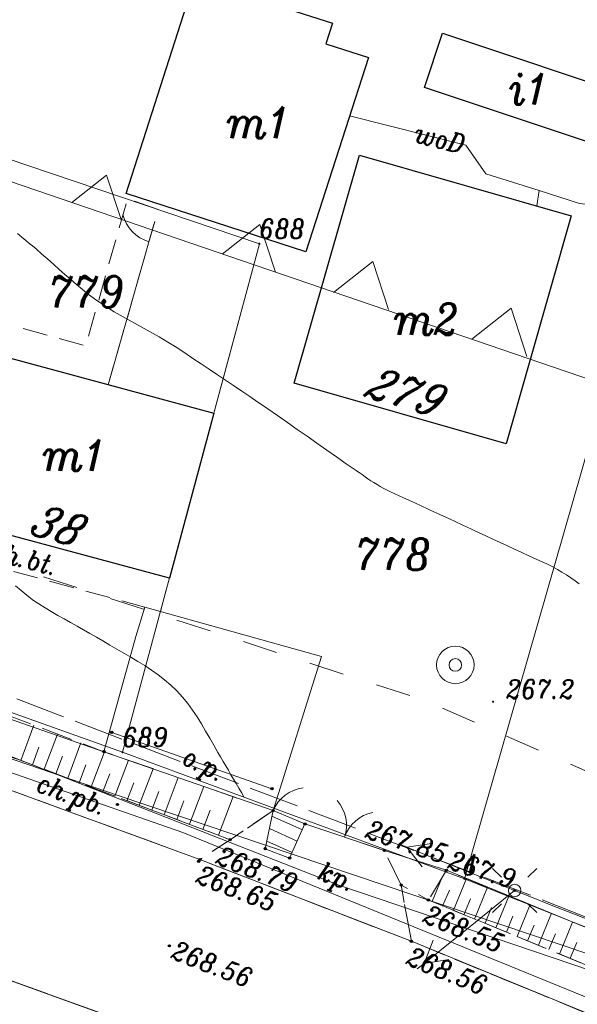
# Model space of a CAD drawing. Header units: metres. Extents: x 7435600 to 7436400, y 5537603 to 5538250.
# Tile 36 of 43: x 7436083 to 7436105, y 5537904 to 5537943. Entities that reach past the tile are written whole.
import ezdxf
from ezdxf.enums import TextEntityAlignment as Align

# ---------------------------------------------------------------- set-up
doc = ezdxf.new("R2010")
doc.units = ezdxf.units.M
doc.header["$MEASUREMENT"] = 0
for name, pattern in [('1.4_1.4', [2.8, 1.4, -1.4]), ('1.5_0.5', [2, 1.5, -0.5]), ('219-500', [0]), ('3117-500', [0]), ('ktok02-500', [0]), ('ktok04-500', [0]), ('mz1.0_0.5', [1.5, 1, -0.5]), ('mz1.25_0.5', [1.75, 1.25, -0.5]), ('mz2.0_0.5', [2.5, 2, -0.5])]:
    doc.linetypes.add(name, pattern=pattern)
doc.layers.get('0').update_dxf_attribs({"color": 2, "linetype": 'CONTINUOUS', "lineweight": 5})
doc.layers.add('!ramka', color=2, linetype='CONTINUOUS', lineweight=0)
for name, color, linetype in [('000 Inne (niezydentyfikowane)', 7, 'CONTINUOUS'), ('140-Punkty robocze', 7, 'CONTINUOUS'), ('203-Punkt załamania granicy działki nie stabilizowany', 7, 'CONTINUOUS'), ('203-Punkt załamania granicy działki nie stabilizowany-Atr103', 7, 'CONTINUOUS'), ('203-Punkt załamania granicy działki nie stabilizowany-Atr104', 7, 'CONTINUOUS'), ('211-Nr działki', 7, 'CONTINUOUS'), ('219-Linia granicy', 7, 'CONTINUOUS'), ('238-Punkt adresowy budynku', 7, 'CONTINUOUS'), ('312-Budynek (powierzchnia)', 7, 'CONTINUOUS'), ('312-Numer ewidencyjny budynku-Atr124', 7, 'CONTINUOUS'), ('403-Punkt określonej wysokości', 7, 'CONTINUOUS'), ('811-Warstwica ciągła linia', 7, 'CONTINUOUS'), ('brama (linia)', 7, 'CONTINUOUS'), ('brama (linia) - symbol', 7, 'CONTINUOUS'), ('chodnik (powierzchnia)', 7, 'CONTINUOUS'), ('chodnik (powierzchnia)-Atr17', 7, 'CONTINUOUS'), ('furtka (linia)', 7, 'CONTINUOUS'), ('furtka (linia) - symbol', 7, 'CONTINUOUS'), ('inny obiekt przyrodniczy (linia)', 7, 'CONTINUOUS'), ('inny obiekt przyrodniczy (linia)-Atr17', 7, 'CONTINUOUS'), ('jezdnia (powierzchnia)', 7, 'CONTINUOUS'), ('krawężnik (linia)', 7, 'CONTINUOUS'), ('latarnia na słupie lub maszcie (punkt)', 7, 'CONTINUOUS'), ('Miejsce błędu lub ostrzeżenia po kontroli', 7, 'CONTINUOUS'), ('Nieprzekraczalna linia zabudowy', 7, 'CONTINUOUS'), ('ogrodzenie trwałe (linia)', 7, 'CONTINUOUS'), ('plac (powierzchnia)', 7, 'CONTINUOUS'), ('plac (powierzchnia)-Atr17', 7, 'CONTINUOUS'), ('przewód elektroenergetyczny niskiego napięcia (linia) - symbol', 7, 'CONTINUOUS'), ('przewód gazowy (linia)', 7, 'CONTINUOUS'), ('przewód telekomunikacyjny (linia)', 7, 'CONTINUOUS'), ('przewód telekomunikacyjny - projektowany lub w budowie (linia) - ob. projektowany', 7, 'CONTINUOUS'), ('przewód wodociągowy (linia)', 7, 'CONTINUOUS'), ('przewód wodociągowy (linia)-Atr1', 7, 'CONTINUOUS'), ('punkt wysokościowy naturalny', 7, 'CONTINUOUS'), ('punkt wysokościowy naturalny-Atr2', 7, 'CONTINUOUS'), ('punkt wysokościowy sztuczny', 7, 'CONTINUOUS'), ('punkt wysokościowy sztuczny-Atr2', 7, 'CONTINUOUS'), ('schody w ciągu komunikacyjnym', 7, 'CONTINUOUS'), ('skarpa nieumocniona (powierzchnia)', 7, 'CONTINUOUS'), ('studnia (punkt)', 7, 'CONTINUOUS'), ('słup (punkt)', 7, 'CONTINUOUS')]:
    doc.layers.add(name, color=color, linetype=linetype)
doc.styles.get("Standard").update_dxf_attribs({"font": 'italic_1250.shx', "width": 0.75})
doc.linetypes.add('902-500', pattern='A,3.75,0,[1,ksztalty.shx,S=0.5,R=0,X=0,Y=0],3.75', length=7.5)

# ---------------------------------------------------------------- blocks, each defined once
blk = doc.blocks.new('203')
at = {"linetype": 'Continuous', "lineweight": 0}
h = blk.add_hatch(color=0, dxfattribs=at)
edge = h.paths.add_edge_path()
edge.add_arc((0, 0), 0.045, 0, 360)
blk = doc.blocks.new('US13')
at = {"color": 0, "linetype": 'Continuous', "lineweight": 13}
for radius in [0.75, 0.25]:
    blk.add_circle((0, 0), radius, dxfattribs=at)
blk = doc.blocks.new('PE04')
at = {"color": 0, "linetype": 'Continuous', "lineweight": 13}
for p, q in [((4.65, 0), (3.784, 0.5)), ((0.65, 0), (0, 0)), ((0.65, 0), (1.65, 0)), ((1.65, 0), (2.65, 0)), ((2.65, 0), (3.65, 0)), ((3.65, 0), (4.65, 0)), ((4.65, 0), (3.784, -0.5)), ((4.65, 0), (5, 0))]:
    blk.add_line(p, q, dxfattribs=at)
blk = doc.blocks.new('PW01')
at = {"linetype": 'Continuous', "lineweight": 13}
h = blk.add_hatch(color=0, dxfattribs=at)
edge = h.paths.add_edge_path()
edge.add_arc((0, 0), 0.045, 0, 360)
blk = doc.blocks.new('OK04')
at = {"color": 0, "linetype": 'Continuous', "lineweight": 0}
blk.add_arc((1.5, 0.001), 1.5, 120, 180, dxfattribs=at)
blk = doc.blocks.new('OK02')
at = {"color": 0, "linetype": 'Continuous', "lineweight": 0}
for centre, start, end in [((-1.5, 0), 0, 60), ((1.5, 0), 120, 180)]:
    blk.add_arc(centre, 1.5, start, end, dxfattribs=at)
blk = doc.blocks.new('SM04')
at = {"color": 0, "linetype": 'Continuous', "lineweight": 13}
blk.add_circle((0, 0), 0.25, dxfattribs=at)
blk = doc.blocks.new('SM011')
at = {"color": 0, "linetype": 'Continuous', "lineweight": 13}
for p, q in [((-0.53, 0.531), (-0.883, 0.884)), ((0.531, 0.531), (0.884, 0.884)), ((-0.53, -0.53), (-0.883, -0.883)), ((0.531, -0.53), (0.884, -0.883))]:
    blk.add_line(p, q, dxfattribs=at)
blk = doc.blocks.new('PW02')
at = {"linetype": 'Continuous', "lineweight": 13}
h = blk.add_hatch(color=0, dxfattribs=at)
edge = h.paths.add_edge_path()
edge.add_arc((0, 0), 0.045, 0, 360)
blk = doc.blocks.new('PIKIETA')
at = {"color": 0}
blk.add_circle((0, 0), 0.045, dxfattribs=at)
blk = doc.blocks.new('801')
at = {"linetype": 'Continuous', "lineweight": 13}
h = blk.add_hatch(color=0, dxfattribs=at)
edge = h.paths.add_edge_path()
edge.add_arc((0, 0), 0.045, 0, 360)

msp = doc.modelspace()

# ---------------------------------------------------------------- linework, layer by layer
at = {"layer": '!ramka', "color": 251, "linetype": 'Continuous', "lineweight": 13}
msp.add_3dface([(7435692.445, 5538052.761), (7436192.445, 5538052.761), (7436192.445, 5537747.761), (7435692.445, 5537747.761)], dxfattribs=at)
at = {"layer": '000 Inne (niezydentyfikowane)', "color": 251, "linetype": 'Continuous', "lineweight": 13, "flags": 128}
for points in [[(7436083.1, 5537913.37), (7436083.63, 5537914.78)], [(7436084.04, 5537913.02), (7436084.57, 5537914.42)], [(7436083.57, 5537913.19), (7436083.83, 5537913.9)], [(7436084.98, 5537912.66), (7436085.51, 5537914.07)], [(7436084.51, 5537912.84), (7436084.77, 5537913.54)], [(7436085.92, 5537912.31), (7436086.45, 5537913.71)], [(7436086.87, 5537911.94), (7436087.41, 5537913.38)], [(7436085.44, 5537912.48), (7436085.71, 5537913.19)], [(7436087.84, 5537911.58), (7436088.4, 5537913.04)], [(7436086.39, 5537912.13), (7436086.66, 5537912.84)], [(7436088.84, 5537911.2), (7436089.4, 5537912.69)], [(7436087.35, 5537911.76), (7436087.63, 5537912.48)], [(7436089.85, 5537910.82), (7436090.43, 5537912.33)], [(7436088.34, 5537911.39), (7436088.62, 5537912.13)], [(7436091.01, 5537910.38), (7436091.6, 5537911.93)], [(7436089.34, 5537911.01), (7436089.62, 5537911.76)], [(7436090.39, 5537910.61), (7436090.68, 5537911.38)], [(7436099.56, 5537907.73), (7436099.96, 5537908.7)], [(7436099.56, 5537907.73), (7436099.96, 5537908.7)], [(7436100.41, 5537907.38), (7436100.93, 5537908.65)], [(7436100.41, 5537907.38), (7436100.93, 5537908.65)], [(7436101.26, 5537907.03), (7436101.78, 5537908.3)], [(7436101.26, 5537907.03), (7436101.78, 5537908.3)], [(7436099.98, 5537907.55), (7436100.25, 5537908.19)], [(7436099.98, 5537907.55), (7436100.25, 5537908.19)], [(7436102.11, 5537906.68), (7436102.63, 5537907.95)], [(7436102.11, 5537906.68), (7436102.63, 5537907.95)], [(7436100.83, 5537907.2), (7436101.09, 5537907.84)], [(7436100.83, 5537907.2), (7436101.09, 5537907.84)], [(7436101.68, 5537906.86), (7436101.94, 5537907.49)], [(7436101.68, 5537906.86), (7436101.94, 5537907.49)], [(7436102.96, 5537906.33), (7436103.48, 5537907.61)], [(7436102.96, 5537906.33), (7436103.48, 5537907.61)], [(7436102.53, 5537906.51), (7436102.79, 5537907.14)], [(7436102.53, 5537906.51), (7436102.79, 5537907.14)], [(7436103.81, 5537905.98), (7436104.33, 5537907.26)], [(7436103.81, 5537905.98), (7436104.33, 5537907.26)], [(7436103.38, 5537906.16), (7436103.64, 5537906.79)], [(7436103.38, 5537906.16), (7436103.64, 5537906.79)], [(7436104.66, 5537905.63), (7436105.18, 5537906.91)], [(7436104.66, 5537905.63), (7436105.18, 5537906.91)], [(7436104.23, 5537905.81), (7436104.49, 5537906.44)], [(7436104.23, 5537905.81), (7436104.49, 5537906.44)], [(7436105.08, 5537905.46), (7436105.35, 5537906.09)], [(7436105.08, 5537905.46), (7436105.35, 5537906.09)]]:
    msp.add_lwpolyline(points, dxfattribs=at)
at = {"layer": '219-Linia granicy', "color": 96, "linetype": '219-500', "lineweight": 13, "flags": 128}
for points in [[(7436110.24, 5537941.3), (7436100.85, 5537908.64)], [(7436078.8, 5537938.7), (7436092.65, 5537934.03)], [(7436092.65, 5537934.03), (7436087.17, 5537913.7)], [(7436087.17, 5537913.7), (7436076.89, 5537917.37)], [(7436087.17, 5537913.7), (7436100.85, 5537908.64)], [(7436100.85, 5537908.64), (7436116, 5537902.6)]]:
    msp.add_lwpolyline(points, dxfattribs=at)
at = {"layer": '312-Budynek (powierzchnia)', "color": 251, "linetype": 'Continuous', "lineweight": 25, "flags": 128}
for points in [[(7436091.43, 5537944.18), (7436095.58, 5537942.85)], [(7436087.32, 5537936.04), (7436089.73, 5537943.55)], [(7436095.58, 5537942.85), (7436095.31, 5537942.02)], [(7436099.26, 5537940.27), (7436099.98, 5537942.44)], [(7436099.98, 5537942.44), (7436107.93, 5537939.79)], [(7436095.31, 5537942.02), (7436097.01, 5537941.47)], [(7436097.01, 5537941.47), (7436094.51, 5537933.71)], [(7436107.22, 5537937.62), (7436099.26, 5537940.27)], [(7436094.04, 5537928.45), (7436096.65, 5537937.57)], [(7436096.65, 5537937.57), (7436105.13, 5537935.14)], [(7436094.51, 5537933.71), (7436087.32, 5537936.04)], [(7436105.13, 5537935.14), (7436102.52, 5537926.03)], [(7436080.41, 5537930.07), (7436090.82, 5537927.26)], [(7436102.52, 5537926.03), (7436094.04, 5537928.45)], [(7436090.82, 5537927.26), (7436089.05, 5537920.66)], [(7436089.05, 5537920.66), (7436078.64, 5537923.46)]]:
    msp.add_lwpolyline(points, dxfattribs=at)
at = {"layer": '811-Warstwica ciągła linia', "color": 32, "linetype": 'Continuous', "lineweight": 13, "flags": 128}
for points in [[(7436105.45, 5537920.428), (7436105.28, 5537920.554), (7436105.107, 5537920.675), (7436104.932, 5537920.792), (7436104.754, 5537920.903), (7436104.574, 5537921.008), (7436104.389, 5537921.108), (7436104.202, 5537921.202), (7436104.12, 5537921.24), (7436104.011, 5537921.291), (7436103.723, 5537921.424), (7436103.435, 5537921.557), (7436103.147, 5537921.69), (7436102.859, 5537921.823), (7436102.571, 5537921.956), (7436102.283, 5537922.089), (7436101.995, 5537922.222), (7436101.707, 5537922.355), (7436101.419, 5537922.488), (7436101.24, 5537922.57), (7436101.131, 5537922.621), (7436100.791, 5537922.778), (7436100.451, 5537922.935), (7436100.111, 5537923.092), (7436099.771, 5537923.249), (7436099.431, 5537923.405), (7436099.091, 5537923.562), (7436098.751, 5537923.719), (7436098.411, 5537923.876), (7436098.071, 5537924.034), (7436097.84, 5537924.14), (7436097.731, 5537924.192), (7436097.604, 5537924.258), (7436097.479, 5537924.328), (7436097.356, 5537924.401), (7436097.234, 5537924.477), (7436097.114, 5537924.554), (7436096.994, 5537924.634), (7436096.875, 5537924.715), (7436096.757, 5537924.796), (7436096.639, 5537924.877), (7436096.62, 5537924.89), (7436096.521, 5537924.958), (7436096.126, 5537925.231), (7436095.733, 5537925.505), (7436095.341, 5537925.779), (7436094.949, 5537926.055), (7436094.557, 5537926.33), (7436094.165, 5537926.606), (7436093.773, 5537926.881), (7436093.38, 5537927.155), (7436092.986, 5537927.427), (7436092.69, 5537927.63), (7436092.59, 5537927.698), (7436092.267, 5537927.918), (7436091.943, 5537928.138), (7436091.618, 5537928.356), (7436091.294, 5537928.575), (7436090.968, 5537928.792), (7436090.643, 5537929.01), (7436090.317, 5537929.227), (7436089.992, 5537929.444), (7436089.666, 5537929.66), (7436089.44, 5537929.81), (7436089.339, 5537929.876), (7436088.99, 5537930.094), (7436088.635, 5537930.302), (7436088.275, 5537930.504), (7436087.913, 5537930.703), (7436087.552, 5537930.902), (7436087.192, 5537931.103), (7436086.836, 5537931.311), (7436086.487, 5537931.528), (7436086.145, 5537931.758), (7436085.91, 5537931.93), (7436085.814, 5537932.003), (7436085.572, 5537932.195), (7436085.335, 5537932.392), (7436085.1, 5537932.592), (7436084.868, 5537932.796), (7436084.638, 5537933.001), (7436084.408, 5537933.207), (7436084.178, 5537933.412), (7436083.947, 5537933.617), (7436083.714, 5537933.819), (7436083.57, 5537933.94), (7436083.478, 5537934.017), (7436083.223, 5537934.23), (7436082.968, 5537934.441)], [(7436092.03, 5537911.91), (7436091.927, 5537912.089), (7436091.824, 5537912.267), (7436091.72, 5537912.445), (7436091.616, 5537912.623), (7436091.512, 5537912.801), (7436091.408, 5537912.979), (7436091.303, 5537913.157), (7436091.199, 5537913.334), (7436091.094, 5537913.512), (7436090.99, 5537913.69), (7436090.825, 5537913.975), (7436090.662, 5537914.261), (7436090.498, 5537914.546), (7436090.33, 5537914.83), (7436090.156, 5537915.109), (7436089.974, 5537915.383), (7436089.78, 5537915.649), (7436089.573, 5537915.905), (7436089.351, 5537916.149), (7436089.11, 5537916.38), (7436088.857, 5537916.594), (7436088.597, 5537916.794), (7436088.331, 5537916.983), (7436088.059, 5537917.162), (7436087.783, 5537917.333), (7436087.505, 5537917.499), (7436087.224, 5537917.661), (7436086.942, 5537917.823), (7436086.66, 5537917.985), (7436086.38, 5537918.15), (7436086.125, 5537918.3), (7436085.868, 5537918.448), (7436085.611, 5537918.593), (7436085.352, 5537918.737), (7436085.094, 5537918.881), (7436084.836, 5537919.026), (7436084.579, 5537919.172), (7436084.324, 5537919.321), (7436084.071, 5537919.473), (7436083.82, 5537919.63), (7436083.577, 5537919.796), (7436083.343, 5537919.974), (7436083.115, 5537920.161), (7436082.893, 5537920.355)]]:
    msp.add_lwpolyline(points, dxfattribs=at)
at = {"layer": 'brama (linia)', "color": 251, "linetype": 'ktok02-500', "lineweight": 13, "flags": 128}
msp.add_lwpolyline([(7436094.47, 5537910.83), (7436097.65, 5537909.77)], dxfattribs=at)
at = {"layer": 'chodnik (powierzchnia)', "color": 251, "linetype": 'mz1.0_0.5', "lineweight": 13, "flags": 128}
for points in [[(7436075.99, 5537917.35), (7436076.73, 5537917.1), (7436077.73, 5537923.11), (7436078.45, 5537927.49), (7436078.97, 5537928.89), (7436079.8, 5537929.98), (7436080.41, 5537930.07), (7436086.6, 5537928.39), (7436088.6, 5537935.4), (7436087.37, 5537935.82), (7436085.7, 5537929.95), (7436080.33, 5537931.43), (7436079.1, 5537930.37), (7436078.07, 5537929.13), (7436076.5, 5537921.61)], [(7436078.64, 5537923.46), (7436078.32, 5537922.15), (7436088.06, 5537919.5), (7436088.69, 5537919.32), (7436089.05, 5537920.66)], [(7436078.14, 5537913.79), (7436082.51, 5537912.25), (7436090.27, 5537909.41), (7436091.48, 5537910.2), (7436082.97, 5537913.42), (7436081.83, 5537913.77), (7436078.55, 5537914.95), (7436076.44, 5537915.94)], [(7436119.64, 5537887.4), (7436120.52, 5537889.46), (7436111.99, 5537892.99), (7436104.8, 5537895.98), (7436092.65, 5537900.86), (7436087.88, 5537902.7), (7436075.77, 5537907.07), (7436070.16, 5537909.02), (7436069.31, 5537906.93), (7436074.89, 5537905.09), (7436087.08, 5537900.6), (7436091.48, 5537898.94), (7436103.94, 5537893.9), (7436111.27, 5537890.86), (7436116.57, 5537888.67)], [(7436109.2, 5537901.85), (7436120.05, 5537897.35), (7436120.7, 5537898.99), (7436117.83, 5537900.12), (7436115.66, 5537901.01), (7436110.08, 5537903.4), (7436099.41, 5537907.79), (7436098.32, 5537908.39), (7436098.73, 5537906.14)]]:
    msp.add_lwpolyline(points, close=True, dxfattribs=at)
at = {"layer": 'furtka (linia)', "color": 251, "linetype": 'ktok04-500', "lineweight": 13, "flags": 128}
for points in [[(7436088.23, 5537934.11), (7436088.43, 5537934.8)], [(7436093.2, 5537911.37), (7436094.47, 5537910.83)]]:
    msp.add_lwpolyline(points, dxfattribs=at)
at = {"layer": 'inny obiekt przyrodniczy (linia)', "color": 251, "linetype": 'Continuous', "lineweight": 13, "flags": 128}
msp.add_lwpolyline([(7436093.15, 5537912.24), (7436086.74, 5537914.49)], dxfattribs=at)
at = {"layer": 'jezdnia (powierzchnia)', "color": 251, "linetype": '1.5_0.5', "lineweight": 13, "flags": 128}
msp.add_lwpolyline([(7435787.98, 5537999.13), (7435812.53, 5537991.36), (7435837.49, 5537983.4), (7435851.56, 5537978.92), (7435872.9, 5537972.2), (7435884.62, 5537968.52), (7435893.22, 5537965.82), (7435917.63, 5537958.09), (7435931.26, 5537953.8), (7435946.49, 5537948.88), (7435956.04, 5537945.83), (7435981.79, 5537937.53), (7436000.26, 5537931.81), (7436006.5, 5537929.57), (7436018.45, 5537924.52), (7436030.52, 5537919.43), (7436040.91, 5537915.64), (7436044.65, 5537914.31), (7436047.5, 5537913.32), (7436048.48, 5537913.11), (7436051.09, 5537912.8), (7436055.46, 5537912.3), (7436060.57, 5537911.81), (7436062.36, 5537911.5), (7436063.03, 5537911.36), (7436070.16, 5537909.02), (7436075.77, 5537907.07), (7436087.88, 5537902.7), (7436092.65, 5537900.86), (7436104.8, 5537895.98), (7436111.99, 5537892.99), (7436117.36, 5537890.77), (7436120.52, 5537889.46), (7436121.95, 5537888.81), (7436122.58, 5537888.36), (7436123.09, 5537887.94), (7436123.7, 5537887.23), (7436124.27, 5537886.43), (7436124.63, 5537885.44), (7436124.96, 5537883.49), (7436124.82, 5537882.04), (7436132.59, 5537891.94), (7436128.79, 5537893.6), (7436127.56, 5537894.18), (7436120.05, 5537897.35), (7436109.2, 5537901.85), (7436098.73, 5537906.14), (7436090.27, 5537909.41), (7436082.51, 5537912.25), (7436078.14, 5537913.79), (7436065.14, 5537918.22), (7436053.81, 5537921.98), (7436047.55, 5537924.02), (7436039.35, 5537926.69), (7436033.49, 5537928.6), (7436025.95, 5537930.99), (7436016.54, 5537933.92), (7436002.02, 5537938.44), (7435996.37, 5537940.2), (7435994.48, 5537940.74), (7435983.95, 5537944.1), (7435976.31, 5537946.5), (7435971.56, 5537947.96), (7435963.8, 5537950.41), (7435957.25, 5537952.56), (7435948.59, 5537955.3), (7435932.89, 5537960.3), (7435919.95, 5537964.35), (7435895.13, 5537972.13), (7435875.07, 5537978.57), (7435853.94, 5537985.24), (7435845.26, 5537987.99), (7435839.58, 5537989.79), (7435830.87, 5537992.55), (7435814.74, 5537997.65), (7435806.05, 5538000.41), (7435789.9, 5538005.53), (7435788.87, 5538002.22)], close=True, dxfattribs=at)
at = {"layer": 'krawężnik (linia)', "color": 251, "linetype": 'Continuous', "lineweight": 13, "flags": 128}
for points in [[(7436132.59, 5537891.94), (7436128.79, 5537893.6), (7436127.56, 5537894.18), (7436120.05, 5537897.35), (7436109.2, 5537901.85), (7436098.73, 5537906.14), (7436090.27, 5537909.41), (7436082.51, 5537912.25), (7436078.14, 5537913.79), (7436065.14, 5537918.22), (7436053.81, 5537921.98), (7436047.55, 5537924.02), (7436039.35, 5537926.69), (7436033.49, 5537928.6), (7436025.95, 5537930.99), (7436016.54, 5537933.92), (7436002.02, 5537938.44), (7435996.37, 5537940.2), (7435994.48, 5537940.74), (7435983.95, 5537944.1), (7435976.31, 5537946.5), (7435971.56, 5537947.96), (7435963.8, 5537950.41)], [(7436002.02, 5537938.44), (7436016.54, 5537933.92), (7436025.95, 5537930.99), (7436033.49, 5537928.6), (7436039.35, 5537926.69), (7436047.55, 5537924.02), (7436053.81, 5537921.98), (7436065.14, 5537918.22), (7436078.14, 5537913.79), (7436082.51, 5537912.25), (7436090.27, 5537909.41), (7436098.73, 5537906.14), (7436109.2, 5537901.85), (7436120.05, 5537897.35), (7436127.56, 5537894.18), (7436128.79, 5537893.6), (7436132.59, 5537891.94)], [(7436124.96, 5537883.49), (7436124.63, 5537885.44), (7436124.27, 5537886.43), (7436123.7, 5537887.23), (7436123.09, 5537887.94), (7436122.58, 5537888.36), (7436121.95, 5537888.81), (7436120.52, 5537889.46), (7436117.36, 5537890.77), (7436111.99, 5537892.99), (7436104.8, 5537895.98), (7436092.65, 5537900.86), (7436087.88, 5537902.7), (7436075.77, 5537907.07), (7436070.16, 5537909.02), (7436063.03, 5537911.36), (7436062.36, 5537911.5), (7436060.57, 5537911.81), (7436055.46, 5537912.3)]]:
    msp.add_lwpolyline(points, dxfattribs=at)
at = {"layer": 'Miejsce błędu lub ostrzeżenia po kontroli', "color": 214, "linetype": '1.4_1.4', "lineweight": 13, "flags": 128}
msp.add_lwpolyline([(7435942.54, 5537965.49), (7435996.65, 5537949.04), (7436064.9, 5537926.91), (7436099.32, 5537915.75), (7436131.86, 5537901.49)], dxfattribs=at)
at = {"layer": 'Nieprzekraczalna linia zabudowy', "color": 251, "linetype": '3117-500', "lineweight": 13, "flags": 128}
msp.add_lwpolyline([(7436132.87, 5537917.47), (7436105.98, 5537928.56), (7436069.68, 5537940.95), (7436009.28, 5537960.91), (7435960.76, 5537975.49), (7435944.26, 5537980.85)], dxfattribs=at)
msp.add_lwpolyline([(7436132.87, 5537917.47), (7436105.98, 5537928.56), (7436069.68, 5537940.95), (7436009.28, 5537960.91), (7435960.76, 5537975.49), (7435944.26, 5537980.85)], dxfattribs=at)
msp.add_lwpolyline([(7436132.87, 5537917.47), (7436105.98, 5537928.56), (7436069.68, 5537940.95), (7436009.28, 5537960.91), (7435960.76, 5537975.49), (7435944.26, 5537980.85)], dxfattribs=at)
at = {"layer": 'Nieprzekraczalna linia zabudowy', "color": 251, "linetype": '3117-500', "lineweight": 13, "elevation": 0, "flags": 128}
for points in [[(7436087.113, 5537935), (7436086.532, 5537936.765), (7436085.149, 5537935.67)], [(7436093.289, 5537932.892), (7436092.66, 5537934.799), (7436091.166, 5537933.616)], [(7436097.817, 5537931.398), (7436097.183, 5537933.322), (7436095.619, 5537932.084)], [(7436103.351, 5537929.524), (7436102.717, 5537931.448), (7436101.153, 5537930.21)]]:
    msp.add_lwpolyline(points, dxfattribs=at)
at = {"layer": 'ogrodzenie trwałe (linia)', "color": 251, "linetype": '902-500', "lineweight": 13, "flags": 128}
for points in [[(7436090.82, 5537927.26), (7436092.65, 5537934.03), (7436078.8, 5537938.7), (7436071.81, 5537918.81), (7436075.99, 5537917.35)], [(7436086.6, 5537928.39), (7436088.43, 5537934.8), (7436088.46, 5537934.91)], [(7436086.43, 5537913.72), (7436087.71, 5537918.32), (7436088.06, 5537919.5), (7436095.13, 5537917.52), (7436093.2, 5537911.37)], [(7436086.43, 5537913.72), (7436076.73, 5537917.1)], [(7436093.2, 5537911.37), (7436086.43, 5537913.72)], [(7436116.1, 5537902.43), (7436100.13, 5537908.98), (7436097.65, 5537909.77)]]:
    msp.add_lwpolyline(points, dxfattribs=at)
at = {"layer": 'plac (powierzchnia)', "color": 251, "linetype": '1.5_0.5', "lineweight": 13, "flags": 128}
msp.add_lwpolyline([(7436098.73, 5537906.14), (7436098.32, 5537908.39), (7436097.65, 5537909.77), (7436094.47, 5537910.83), (7436093.2, 5537911.37), (7436091.48, 5537910.2), (7436090.27, 5537909.41)], close=True, dxfattribs=at)
at = {"layer": 'przewód gazowy (linia)', "color": 40, "linetype": 'Continuous', "lineweight": 13, "flags": 128}
msp.add_lwpolyline([(7436115.36, 5537902.41), (7436086.96, 5537911.98), (7436069.03, 5537918.12), (7436049.03, 5537925.09), (7436028.69, 5537931.7), (7436019.45, 5537934.66), (7436003.71, 5537939.63), (7435979.37, 5537947.59), (7435943.65, 5537961.27)], dxfattribs=at)
at = {"layer": 'przewód telekomunikacyjny (linia)', "color": 30, "linetype": 'Continuous', "lineweight": 13, "flags": 128}
for points in [[(7435943.53, 5537958.19), (7435981.13, 5537946.12), (7435985.96, 5537944.59), (7435999.97, 5537940.23), (7436010.72, 5537936.66), (7436014.01, 5537935.35), (7436017.71, 5537934.36), (7436025.16, 5537932.12), (7436036.65, 5537928.62), (7436050.47, 5537924.04), (7436064.43, 5537919.12), (7436073.85, 5537915.97), (7436089.58, 5537910.49), (7436113.88, 5537900.57), (7436129.588, 5537894.208)], [(7436130.051, 5537895.309), (7436124.6, 5537897.76), (7436116.25, 5537901.53), (7436109.09, 5537903.89), (7436095.83, 5537908.38), (7436076.93, 5537915.79), (7436067.21, 5537919.52), (7436042.88, 5537927.41), (7436013.15, 5537938.11), (7435996, 5537944.11), (7435981.96, 5537949.04)]]:
    msp.add_lwpolyline(points, dxfattribs=at)
at = {"layer": 'przewód telekomunikacyjny - projektowany lub w budowie (linia) - ob. projektowany', "color": 30, "linetype": 'mz2.0_0.5', "lineweight": 13, "flags": 128}
msp.add_lwpolyline([(7436062.81, 5537875.04), (7436068.2, 5537921.45), (7436103.18, 5537908.11), (7436130.618, 5537897.247)], dxfattribs=at)
at = {"layer": 'przewód wodociągowy (linia)', "color": 5, "linetype": 'Continuous', "lineweight": 13, "flags": 128}
for points in [[(7436096.26, 5537939.14), (7436100.91, 5537937.97), (7436101.71, 5537936.82), (7436103.84, 5537936.15), (7436105.46, 5537935.63), (7436108.73, 5537935.27)], [(7436103.84, 5537936.15), (7436103.75, 5537935.54)]]:
    msp.add_lwpolyline(points, dxfattribs=at)
at = {"layer": 'schody w ciągu komunikacyjnym', "color": 251, "linetype": 'Continuous', "lineweight": 13, "flags": 128}
msp.add_lwpolyline([(7436094.47, 5537910.83), (7436093.86, 5537909.47), (7436092.88, 5537909.84), (7436093.2, 5537911.37)], close=True, dxfattribs=at)
msp.add_lwpolyline([(7436094.47, 5537910.83), (7436093.86, 5537909.47), (7436092.88, 5537909.84), (7436093.2, 5537911.37)], close=True, dxfattribs=at)
for points in [[(7436093.153, 5537911.147), (7436094.368, 5537910.602)], [(7436093.048, 5537910.646), (7436094.163, 5537910.146)], [(7436092.944, 5537910.145), (7436093.958, 5537909.689)]]:
    msp.add_lwpolyline(points, dxfattribs=at)
at = {"layer": 'skarpa nieumocniona (powierzchnia)', "color": 251, "linetype": 'mz1.25_0.5', "lineweight": 13, "flags": 128}
for points in [[(7436093.2, 5537911.37), (7436091.48, 5537910.2), (7436082.97, 5537913.42), (7436081.83, 5537913.77), (7436082.28, 5537915.29), (7436086.43, 5537913.72)], [(7436116.1, 5537902.43), (7436115.66, 5537901.01), (7436110.08, 5537903.4), (7436099.41, 5537907.79), (7436100.13, 5537908.98)], [(7436116.1, 5537902.43), (7436115.66, 5537901.01), (7436110.08, 5537903.4), (7436099.41, 5537907.79), (7436100.13, 5537908.98)]]:
    msp.add_lwpolyline(points, close=True, dxfattribs=at)

# ---------------------------------------------------------------- block references
at = {"layer": '140-Punkty robocze', "color": 1, "linetype": 'Continuous', "lineweight": 13}
for p in [(7436086.74, 5537914.49), (7436086.43, 5537913.72), (7436086.97, 5537911.61), (7436093.2, 5537911.37), (7436094.47, 5537910.83), (7436091.48, 5537910.2), (7436092.88, 5537909.84), (7436090.27, 5537909.41), (7436093.86, 5537909.47), (7436097.65, 5537909.77), (7436090.22, 5537909.34), (7436100.13, 5537908.98), (7436098.32, 5537908.39), (7436102.86, 5537908.17), (7436099.41, 5537907.79), (7436089.05, 5537905.96), (7436098.73, 5537906.14)]:
    msp.add_blockref('PIKIETA', p, dxfattribs=at)
at = {"layer": '140-Punkty robocze', "color": 251, "linetype": 'Continuous', "lineweight": 13}
msp.add_blockref('PIKIETA', (7436093.15, 5537912.24), dxfattribs=at)
at = {"layer": '203-Punkt załamania granicy działki nie stabilizowany', "color": 3, "linetype": 'Continuous', "lineweight": 13}
for p in [(7436092.65, 5537934.03), (7436087.17, 5537913.7), (7436100.85, 5537908.64)]:
    msp.add_blockref('203', p, dxfattribs=at)
at = {"layer": '403-Punkt określonej wysokości', "color": 251, "linetype": 'Continuous', "lineweight": 13}
for p in [(7436086.74, 5537914.49), (7436086.43, 5537913.72), (7436093.15, 5537912.24), (7436086.97, 5537911.61), (7436093.2, 5537911.37), (7436094.47, 5537910.83), (7436091.48, 5537910.2), (7436092.88, 5537909.84), (7436090.27, 5537909.41), (7436093.86, 5537909.47), (7436097.65, 5537909.77), (7436090.22, 5537909.34), (7436100.13, 5537908.98), (7436098.32, 5537908.39), (7436102.86, 5537908.17), (7436099.41, 5537907.79), (7436089.05, 5537905.96), (7436098.73, 5537906.14)]:
    msp.add_blockref('801', p, dxfattribs=at)
at = {"layer": 'brama (linia) - symbol', "color": 251, "linetype": 'Continuous', "lineweight": 13, "rotation": 341.565}
msp.add_blockref('OK02', (7436096.06, 5537910.3), dxfattribs=at)
at = {"layer": 'furtka (linia) - symbol', "color": 251, "linetype": 'Continuous', "lineweight": 13}
for p, rotation in [((7436088.23, 5537934.11), 73.836), ((7436093.2, 5537911.37), 336.965)]:
    msp.add_blockref('OK04', p, dxfattribs=dict(at, rotation=rotation))
at = {"layer": 'latarnia na słupie lub maszcie (punkt)', "color": 251, "linetype": 'Continuous', "lineweight": 13}
msp.add_blockref('SM011', (7436102.86, 5537908.17), dxfattribs=at)
at = {"layer": 'przewód elektroenergetyczny niskiego napięcia (linia) - symbol', "color": 1, "linetype": 'Continuous', "lineweight": 13}
for rotation in [158.069, 218.845, 338.489]:
    msp.add_blockref('PE04', (7436102.86, 5537908.17), dxfattribs=dict(at, rotation=rotation))
at = {"layer": 'punkt wysokościowy naturalny', "color": 251, "linetype": 'Continuous', "lineweight": 13}
for p in [(7436102, 5537915.72), (7436100.13, 5537908.98)]:
    msp.add_blockref('PW01', p, dxfattribs=at)
at = {"layer": 'punkt wysokościowy sztuczny', "color": 251, "linetype": 'Continuous', "lineweight": 13}
for p in [(7436090.27, 5537909.41), (7436097.65, 5537909.77), (7436090.22, 5537909.34), (7436099.41, 5537907.79), (7436089.05, 5537905.96), (7436098.73, 5537906.14)]:
    msp.add_blockref('PW02', p, dxfattribs=at)
at = {"layer": 'studnia (punkt)', "color": 251, "linetype": 'Continuous', "lineweight": 13, "rotation": 179.999}
msp.add_blockref('US13', (7436100.49, 5537917.19), dxfattribs=at)
at = {"layer": 'słup (punkt)', "color": 251, "linetype": 'Continuous', "lineweight": 13}
msp.add_blockref('SM04', (7436102.86, 5537908.17), dxfattribs=at)

# ---------------------------------------------------------------- texts
at = {"layer": '203-Punkt załamania granicy działki nie stabilizowany-Atr103', "color": 251, "lineweight": 13, "width": 0.9}
msp.add_text('1', height=0.75, dxfattribs=at).set_placement((7436100.85, 5537908.64), align=Align.BOTTOM_LEFT)
msp.add_text('1', height=0.75, dxfattribs=at).set_placement((7436100.85, 5537908.64), align=Align.BOTTOM_LEFT)
at = {"layer": '203-Punkt załamania granicy działki nie stabilizowany-Atr104', "color": 251, "lineweight": 13, "width": 0.9}
for s, p in [('688', (7436092.65, 5537934.03)), ('689', (7436087.17, 5537913.7))]:
    msp.add_text(s, height=0.75, dxfattribs=at).set_placement(p, align=Align.BOTTOM_LEFT)
at = {"layer": '211-Nr działki', "color": 96, "linetype": 'Continuous', "lineweight": 13, "width": 0.9}
msp.add_text('779', height=1.25, dxfattribs=at).set_placement((7436084.21, 5537931.48))
msp.add_text('778', height=1.25, dxfattribs=at).set_placement((7436096.48, 5537922.24), align=Align.TOP_LEFT)
at = {"layer": '238-Punkt adresowy budynku', "color": 251, "linetype": 'Continuous', "lineweight": 13, "oblique": 15, "width": 0.9}
for s, rotation, p in [('279', 344.004, (7436098.24, 5537927.53)), ('38', 344.823, (7436084.34, 5537922.19))]:
    msp.add_text(s, height=1.25, rotation=rotation, dxfattribs=at).set_placement(p, align=Align.CENTER)
at = {"layer": '312-Numer ewidencyjny budynku-Atr124', "color": 251, "lineweight": 13, "width": 0.9}
for s, p in [('i1', (7436103.47, 5537940.22)), ('m1', (7436092.64, 5537938.88)), ('m2', (7436099.33, 5537931.01)), ('m1', (7436085.28, 5537925.58))]:
    msp.add_text(s, height=1.25, dxfattribs=at).set_placement(p, align=Align.MIDDLE_CENTER)
at = {"layer": 'chodnik (powierzchnia)-Atr17', "color": 251, "lineweight": 13, "width": 0.9}
for s, rotation, p in [('ch.bt.', 345.833, (7436081.87, 5537921.42)), ('ch.pb.', -20.102, (7436083.67, 5537912.16))]:
    msp.add_text(s, height=0.75, rotation=rotation, dxfattribs=at).set_placement(p)
at = {"layer": 'inny obiekt przyrodniczy (linia)-Atr17', "color": 251, "lineweight": 13, "width": 0.9}
msp.add_text('o.p.', height=0.75, rotation=333.734, dxfattribs=at).set_placement((7436089.51, 5537913.27))
at = {"layer": 'plac (powierzchnia)-Atr17', "color": 251, "lineweight": 13, "width": 0.9}
msp.add_text('kp.', height=0.75, rotation=-21.442, dxfattribs=at).set_placement((7436094.94, 5537908.65))
at = {"layer": 'przewód wodociągowy (linia)-Atr1', "color": 5, "lineweight": 13, "width": 0.9}
msp.add_text('woD', height=0.75, rotation=-14.123, dxfattribs=at).set_placement((7436098.89, 5537938.48), align=Align.MIDDLE_LEFT)
at = {"layer": 'punkt wysokościowy naturalny-Atr2', "color": 251, "lineweight": 13, "width": 0.9}
msp.add_text('267.2', height=0.75, dxfattribs=at).set_placement((7436102.52, 5537915.85))
msp.add_text('267.9', height=0.75, rotation=342.331, dxfattribs=at).set_placement((7436100.14, 5537909.07))
at = {"layer": 'punkt wysokościowy sztuczny-Atr2', "color": 251, "lineweight": 9, "width": 0.9}
for s, rotation, p in [('267.85', -18.435, (7436096.84, 5537910.3)), ('268.79', -21.133, (7436090.85, 5537909.27)), ('268.65', -21.133, (7436090.05, 5537908.51)), ('268.55', 337.636, (7436099.14, 5537906.93)), ('268.56', -21.133, (7436089.06, 5537905.49)), ('268.56', -22.281, (7436098.47, 5537905.25))]:
    msp.add_text(s, height=0.75, rotation=rotation, dxfattribs=at).set_placement(p)

doc.saveas('drawing.dxf')
